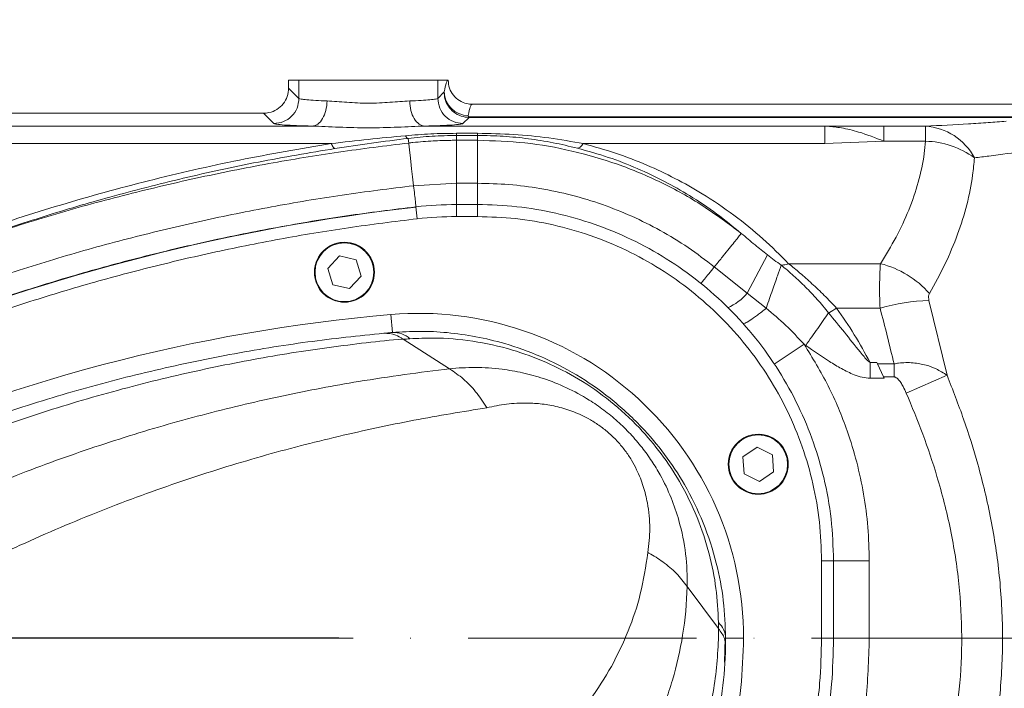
# Model space of a CAD drawing. Header units: millimetres. Extents: x 19214 to 26510, y -7957 to -532.
# Tile 140 of 150: x 22242 to 22406, y -1900 to -1788. Entities that reach past the tile are written whole.
import ezdxf

# ---------------------------------------------------------------- set-up
doc = ezdxf.new("R2010")
doc.units = ezdxf.units.MM
doc.header["$LTSCALE"] = 0.3175
doc.linetypes.add('ACAD_ISO10W100', pattern=[18, 12, -3, 0, -3])
for name, color, linetype, lineweight in [('1轮廓实线层', 7, 'Continuous', 18), ('7标注层', 4, 'Continuous', 13), ('中心线', 4, 'ACAD_ISO10W100', 20)]:
    doc.layers.add(name, color=color, linetype=linetype, lineweight=lineweight)
doc.styles.add('标准汉字', font='gbenor.shx', dxfattribs={"bigfont": 'gbcbig.shx'})
doc.dimstyles.new('M1：18', dxfattribs={"dimscale": 18, "dimtxt": 3.5, "dimasz": 2.5, "dimexe": 2, "dimexo": 0, "dimgap": 1.5, "dimtad": 1, "dimdec": 1, "dimdsep": 46, "dimtxsty": '标准汉字', "dimcen": 5, "dimdle": 5, "dimclrd": 1, "dimclre": 1, "dimclrt": 256, "dimadec": 4, "dimazin": 2, "dimtfac": 1, "dimtdec": 1, "dimtmove": 0, "dimatfit": 3, "dimfxl": 1, "dimtolj": 1, "dimarcsym": 0})

# ---------------------------------------------------------------- blocks, each defined once
blk = doc.blocks.new('*D23')
at = {"layer": '7标注层', "color": 1, "lineweight": -2, "ltscale": 10, "transparency": 16777216}
for p, q in [((22118.02, -2008.55), (22118.02, -1561.34)), ((22311.04, -2053.51), (22636.23, -1996.17))]:
    blk.add_line(p, q, dxfattribs=at)
blk.add_arc((22118.02, -2087.55), 490.21, 15.2614, 84.7386, dxfattribs=at)
at = {"layer": '7标注层', "color": 1, "transparency": 16777216}
for points in [[(22163.31, -1591.91), (22162.62, -1606.89), (22118.02, -1597.34)], [(22583.62, -1960.15), (22598.26, -1956.87), (22600.78, -2002.42)]]:
    blk.add_solid(points, dxfattribs=at)
at = {"layer": 'Defpoints', "color": 0, "transparency": 16777216}
for p in [(22511.23, -1794.81), (22118.02, -2008.55), (22311.04, -2053.51), (22118.02, -2087.55), (22118.02, -2883.07)]:
    blk.add_point(p, dxfattribs=at)
at = {"layer": '7标注层', "transparency": 16777216, "insert": (22291.37, -1566.94), "char_height": 63, "attachment_point": 5, "rotation": 341.5828, "style": '标准汉字'}
blk.add_mtext('\\A1;80%%d', dxfattribs=at)
blk = doc.blocks.new('*D26')
at = {"layer": '7标注层', "color": 1, "lineweight": -2, "ltscale": 10, "transparency": 16777216}
for p, q in [((22118.02, -2029.32), (22118.02, -1641.83)), ((22868.02, -1808.73), (22868.02, -1641.83)), ((22163.02, -1677.83), (22823.02, -1677.83))]:
    blk.add_line(p, q, dxfattribs=at)
at = {"layer": '7标注层', "color": 1, "transparency": 16777216}
for points in [[(22163.02, -1670.33), (22163.02, -1685.33), (22118.02, -1677.83)], [(22823.02, -1685.33), (22823.02, -1670.33), (22868.02, -1677.83)]]:
    blk.add_solid(points, dxfattribs=at)
at = {"layer": 'Defpoints', "color": 0, "transparency": 16777216}
for p in [(22868.02, -1677.83), (22868.02, -1808.73), (22118.02, -2029.32)]:
    blk.add_point(p, dxfattribs=at)
at = {"layer": '7标注层', "transparency": 16777216, "insert": (22493.02, -1619.33), "char_height": 63, "attachment_point": 5, "style": '标准汉字'}
blk.add_mtext('\\A1;750', dxfattribs=at)
blk = doc.blocks.new('*D30')
at = {"layer": '7标注层', "color": 1, "lineweight": -2, "ltscale": 10, "transparency": 16777216}
for p, q in [((22118.02, -1312.58), (24046.52, -1312.58)), ((24010.52, -1357.58), (24010.52, -2772.55)), ((23623.2, -2817.55), (24046.52, -2817.55))]:
    blk.add_line(p, q, dxfattribs=at)
at = {"layer": '7标注层', "color": 1, "transparency": 16777216}
for points in [[(24018.02, -1357.58), (24003.02, -1357.58), (24010.52, -1312.58)], [(24003.02, -2772.55), (24018.02, -2772.55), (24010.52, -2817.55)]]:
    blk.add_solid(points, dxfattribs=at)
at = {"layer": 'Defpoints', "color": 0, "transparency": 16777216}
for p in [(22118.02, -1312.58), (23623.2, -2817.55), (24010.52, -2817.55)]:
    blk.add_point(p, dxfattribs=at)
at = {"layer": '7标注层', "transparency": 16777216, "insert": (23952.02, -2065.06), "char_height": 63, "attachment_point": 5, "rotation": 90, "style": '标准汉字'}
blk.add_mtext('\\A1;1505', dxfattribs=at)
blk = doc.blocks.new('*D36')
at = {"layer": '7标注层', "color": 1, "lineweight": -2, "ltscale": 10, "transparency": 16777216}
for p, q in [((22295.06, -1891.55), (20467.77, -1891.55)), ((20503.77, -1936.55), (20503.77, -2042.55)), ((21988.85, -2087.55), (20467.77, -2087.55))]:
    blk.add_line(p, q, dxfattribs=at)
at = {"layer": '7标注层', "color": 1, "transparency": 16777216}
for points in [[(20511.27, -1936.55), (20496.27, -1936.55), (20503.77, -1891.55)], [(20496.27, -2042.55), (20511.27, -2042.55), (20503.77, -2087.55)]]:
    blk.add_solid(points, dxfattribs=at)
at = {"layer": 'Defpoints', "color": 0, "transparency": 16777216}
for p in [(22295.06, -1891.55), (20503.77, -2087.55), (21988.85, -2087.55)]:
    blk.add_point(p, dxfattribs=at)
at = {"layer": '7标注层', "transparency": 16777216, "insert": (20445.27, -1989.55), "char_height": 63, "attachment_point": 5, "rotation": 90, "style": '标准汉字'}
blk.add_mtext('\\A1;196', dxfattribs=at)

msp = doc.modelspace()

# ---------------------------------------------------------------- linework, layer by layer
at = {"layer": '1轮廓实线层', "ltscale": 10}
for p, q in [((22286.716, -1798.547), (22286.716, -1799.85)), ((22286.716, -1798.547), (22288.442, -1798.547)), ((22288.442, -1798.547), (22288.442, -1801.575)), ((22311.591, -1801.575), (22311.591, -1798.547)), ((22313.316, -1798.547), (22311.591, -1798.547)), ((22313.316, -1798.547), (22313.316, -1798.547)), ((22288.442, -1801.575), (22286.716, -1799.85)), ((22312.658, -1800.508), (22311.591, -1801.575)), ((22426.016, -1802.547), (22317.319, -1802.547)), ((22282.519, -1804.047), (22226.514, -1804.047)), ((22284.244, -1805.772), (22282.519, -1804.047)), ((22316.816, -1804.744), (22315.789, -1805.772)), ((22316.816, -1804.652), (22418.75, -1804.652)), ((22418.75, -1804.744), (22316.816, -1804.744)), ((22290.639, -1806.196), (22218.393, -1806.196)), ((22376.125, -1806.196), (22309.393, -1806.196)), ((22314.708, -1807.392), (22318.216, -1807.392)), ((22314.708, -1807.392), (22314.708, -1807.75)), ((22318.216, -1807.392), (22318.216, -1807.75)), ((22376.125, -1806.196), (22376.125, -1809.11)), ((22376.178, -1806.197), (22376.125, -1806.196)), ((22376.178, -1806.197), (22376.183, -1806.196)), ((22385.985, -1806.219), (22392.899, -1806.219)), ((22392.899, -1808.716), (22392.899, -1806.219)), ((22218.116, -1809.11), (22293.816, -1809.11)), ((22306.658, -1808.242), (22306.745, -1809.01)), ((22314.708, -1807.75), (22314.708, -1808.56)), ((22314.708, -1807.75), (22318.216, -1807.75)), ((22314.708, -1808.56), (22314.708, -1815.725)), ((22314.708, -1808.56), (22318.216, -1808.56)), ((22318.216, -1807.75), (22318.216, -1808.56)), ((22318.216, -1808.56), (22318.216, -1815.725)), ((22376.125, -1809.11), (22335.845, -1809.11)), ((22385.986, -1808.72), (22376.125, -1809.11)), ((22385.977, -1808.716), (22385.986, -1808.72)), ((22392.899, -1808.716), (22385.977, -1808.716)), ((22307.551, -1816.129), (22314.708, -1815.725)), ((22314.708, -1815.725), (22314.708, -1819.312)), ((22314.708, -1815.725), (22318.216, -1815.725)), ((22318.216, -1815.725), (22318.216, -1819.312)), ((22308.174, -1821.631), (22307.949, -1819.644)), ((22314.708, -1821.263), (22314.708, -1819.263)), ((22314.708, -1819.263), (22318.216, -1819.263)), ((22318.216, -1821.263), (22318.216, -1819.263)), ((22318.216, -1821.263), (22314.708, -1821.263)), ((22295.177, -1827.813), (22293.229, -1829.906)), ((22297.965, -1828.453), (22295.177, -1827.813)), ((22298.804, -1831.188), (22297.965, -1828.453)), ((22363.167, -1834.046), (22366.544, -1827.64)), ((22293.229, -1829.906), (22294.068, -1832.641)), ((22357.695, -1829.657), (22363.167, -1834.046)), ((22370.089, -1829.122), (22385.4, -1829.122)), ((22296.855, -1833.281), (22298.804, -1831.188)), ((22294.068, -1832.641), (22296.855, -1833.281)), ((22363.167, -1834.046), (22366.333, -1836.543)), ((22393.488, -1835.242), (22396.497, -1847.72)), ((22378.071, -1836.532), (22385.325, -1836.532)), ((22304.03, -1840.583), (22303.772, -1837.594)), ((22305.804, -1841.713), (22305.746, -1841.673)), ((22305.804, -1841.713), (22313.537, -1846.638)), ((22372.663, -1842.549), (22367.661, -1845.863)), ((22372.946, -1842.739), (22372.663, -1842.549)), ((22313.556, -1846.65), (22313.537, -1846.638)), ((22383.664, -1848.214), (22383.664, -1845.588)), ((22383.664, -1845.588), (22384.783, -1845.588)), ((22384.896, -1845.815), (22384.783, -1845.588)), ((22384.896, -1845.815), (22387.665, -1845.815)), ((22385.923, -1847.993), (22384.896, -1845.815)), ((22387.665, -1847.993), (22387.665, -1845.815)), ((22386.023, -1848.214), (22383.664, -1848.214)), ((22387.665, -1847.993), (22385.923, -1847.993)), ((22389.694, -1850.669), (22396.497, -1847.72)), ((22364.818, -1859.694), (22362.446, -1861.292)), ((22367.388, -1860.949), (22364.818, -1859.694)), ((22362.446, -1861.292), (22362.645, -1864.145)), ((22367.586, -1863.802), (22367.388, -1860.949)), ((22362.645, -1864.145), (22365.215, -1865.4)), ((22365.215, -1865.4), (22367.586, -1863.802)), ((22375.579, -1878.626), (22377.579, -1878.626)), ((22375.579, -1891.547), (22375.579, -1878.626)), ((22383.53, -1878.626), (22377.53, -1878.626)), ((22377.579, -1878.626), (22377.579, -1891.547)), ((22383.53, -1878.626), (22383.53, -1891.547)), ((22353.171, -1882.913), (22353.164, -1882.903)), ((22353.171, -1882.913), (22358.386, -1889.939)), ((22358.406, -1889.964), (22358.386, -1889.939)), ((22359.378, -1895.515), (22359.53, -1891.552)), ((22359.579, -1891.547), (22362.579, -1891.547)), ((22375.579, -1891.547), (22377.579, -1891.547)), ((22383.53, -1891.547), (22377.579, -1891.547))]:
    msp.add_line(p, q, dxfattribs=at)
at = {"layer": '1轮廓实线层', "lineweight": 20, "ltscale": 10}
for points in [[(22316.816, -1804.744), (22316.816, -1804.74), (22316.816, -1804.734), (22316.816, -1804.725), (22316.816, -1804.715), (22316.816, -1804.702), (22316.816, -1804.688), (22316.816, -1804.671), (22316.816, -1804.652)], [(22307.551, -1816.129), (22307.384, -1814.651), (22307.23, -1813.295), (22307.094, -1812.089), (22306.977, -1811.057), (22306.882, -1810.219), (22306.811, -1809.59), (22306.765, -1809.185), (22306.745, -1809.01)]]:
    msp.add_lwpolyline(points, dxfattribs=at)
at = {"layer": '1轮廓实线层', "ltscale": 10}
for centre, radius in [((22296.016, -1830.547), 5), ((22296.016, -1830.547), 4.9), ((22365.016, -1862.547), 5), ((22365.016, -1862.547), 4.9)]:
    msp.add_circle(centre, radius, dxfattribs=at)
at = {"layer": '1轮廓实线层', "lineweight": 20, "ltscale": 10}
for centre, radius, start, end in [((22316.648, -1800.433), 3.991, 181.07619, 270.10994), ((22376.29, -1806.895), 0.706, 98.08324, 98.59359), ((22392.3, -1816.107), 9.907, 27.8188, 86.53421), ((22392.646, -1822.884), 14.169, 53.56211, 88.97647), ((22346.216, -2157.547), 340.014, 96.46111, 111.98553), ((22314.709, -1879.344), 60.082, 90.00101, 96.46025), ((22314.709, -1879.344), 58.082, 90.00101, 96.46022), ((22296.016, -1830.547), 5, 90, 227.05639), ((22296.016, -1830.547), 5, 47.05639, 90), ((22381.586, -1844.578), 15.921, 41.20925, 76.13807), ((22356.653, -1828.665), 8.449, 292.79875, 320.44249), ((22394.539, -1868.37), 33.145, 91.81667, 106.13954), ((22328.093, -2119.547), 283, 94.93012, 114.66322), ((22308.426, -1891.547), 54.153, 360, 94.93012), ((22304.223, -1844.601), 4.022, 47.5949, 92.75975), ((22365.016, -1862.547), 5, 273.97812, 93.97812), ((22355.731, -1891.689), 3.851, 2.11187, 46.56821)]:
    msp.add_arc(centre, radius, start, end, dxfattribs=at)
at = {"layer": '1轮廓实线层', "ltscale": 10}
for centre, major_axis, ratio, start_param in [((22313.321, -1891.547), (0, 93), 0.0349208, 0.0015011), ((22317.319, -1891.547), (0, 89), 0.0364902, 0)]:
    msp.add_ellipse(centre, major_axis=major_axis, ratio=ratio, start_param=start_param, end_param=0.2057264, dxfattribs=at)
for points, knots in [([(22311.591, -1798.547), (22311.52, -1798.547), (22311.377, -1798.547), (22310.433, -1798.547), (22308.517, -1798.547), (22305.324, -1798.547), (22301.535, -1798.547), (22297.575, -1798.547), (22293.887, -1798.547), (22290.912, -1798.547), (22288.916, -1798.547), (22288.596, -1798.547), (22288.442, -1798.547)], [0, 0, 0, 0, 19773.4498841, 39546.4546011, 73227.223839, 106939.5235641, 140675.7055524, 174334.4173403, 208050.0418354, 241717.2192651, 275462.3770411, 306972.6012326, 306972.6012326, 306972.6012326, 306972.6012326]), ([(22313.316, -1798.547), (22313.361, -1798.997), (22313.449, -1799.896), (22314.138, -1801.093), (22315.153, -1802.003), (22316.264, -1802.458), (22317.008, -1802.546), (22317.303, -1802.547), (22317.319, -1802.547)], [0, 0, 0, 0, 40999.9292514, 81999.5112958, 123009.5521256, 164044.1234796, 189696.0526287, 191127.0238402, 191127.0238402, 191127.0238402, 191127.0238402]), ([(22286.716, -1799.85), (22286.67, -1800.322), (22286.578, -1801.265), (22285.854, -1802.523), (22284.789, -1803.472), (22283.609, -1803.976), (22282.828, -1804.027), (22282.519, -1804.047)], [0, 0, 0, 0, 35057.7694747, 70118.3623563, 105156.8149848, 140229.0534357, 163303.9017974, 163303.9017974, 163303.9017974, 163303.9017974]), ([(22316.816, -1804.744), (22316.816, -1804.744), (22316.358, -1804.746), (22315.435, -1804.588), (22314.214, -1803.92), (22313.27, -1802.887), (22312.751, -1801.692), (22312.654, -1800.864), (22312.658, -1800.508), (22312.658, -1800.508)], [0, 0, 0, 0, 1.4700708, 33693.8043652, 67375.3195126, 101379.3484075, 136617.2757492, 163583.2516375, 163583.8971704, 163583.8971704, 163583.8971704, 163583.8971704]), ([(22284.244, -1805.772), (22284.794, -1805.709), (22285.893, -1805.582), (22287.279, -1804.61), (22288.251, -1803.224), (22288.378, -1802.125), (22288.442, -1801.575)], [0, 0, 0, 0, 33219.0746096, 66435.8917687, 99652.7062646, 132871.779199, 132871.779199, 132871.779199, 132871.779199]), ([(22293.135, -1801.999), (22292.469, -1801.972), (22291.138, -1801.919), (22289.693, -1801.814), (22288.701, -1801.699), (22288.528, -1801.616), (22288.442, -1801.575)], [0, 0, 0, 0, 33224.0920704, 66450.5615089, 99679.1761985, 132909.243747, 132909.243747, 132909.243747, 132909.243747]), ([(22293.135, -1801.999), (22293.09, -1802.539), (22292.999, -1803.62), (22292.419, -1804.992), (22291.603, -1805.968), (22290.961, -1806.12), (22290.64, -1806.196)], [0, 0, 0, 0, 33228.9283179, 66457.6862103, 99686.387294, 132915.186062, 132915.186062, 132915.186062, 132915.186062]), ([(22306.898, -1801.999), (22305.828, -1802.076), (22303.716, -1802.229), (22300.017, -1802.444), (22296.317, -1802.229), (22294.205, -1802.076), (22293.135, -1801.999)], [0, 0, 0, 0, 33666.0982505, 66485.8739749, 99302.8431376, 132975.186347, 132975.186347, 132975.186347, 132975.186347]), ([(22311.591, -1801.575), (22311.505, -1801.616), (22311.332, -1801.699), (22310.34, -1801.814), (22308.894, -1801.919), (22307.563, -1801.972), (22306.898, -1801.999)], [0, 0, 0, 0, 33270.2539699, 66539.0773818, 99805.5877825, 133069.7391423, 133069.7391423, 133069.7391423, 133069.7391423]), ([(22309.393, -1806.196), (22309.072, -1806.12), (22308.429, -1805.968), (22307.614, -1804.992), (22307.033, -1803.62), (22306.943, -1802.539), (22306.898, -1801.999)], [0, 0, 0, 0, 33260.0494307, 66519.9934536, 99779.9520496, 133040.0440228, 133040.0440228, 133040.0440228, 133040.0440228]), ([(22315.789, -1805.772), (22315.239, -1805.709), (22314.14, -1805.581), (22312.753, -1804.61), (22311.782, -1803.224), (22311.655, -1802.124), (22311.591, -1801.575)], [0, 0, 0, 0, 33269.7195195, 66539.32257, 99808.9189737, 133078.632387, 133078.632387, 133078.632387, 133078.632387]), ([(22290.639, -1806.196), (22289.733, -1806.17), (22287.919, -1806.116), (22285.949, -1806.012), (22284.598, -1805.896), (22284.362, -1805.814), (22284.244, -1805.772)], [0, 0, 0, 0, 33217.9130499, 66434.3782646, 99649.8108553, 132864.7858835, 132864.7858835, 132864.7858835, 132864.7858835]), ([(22315.789, -1805.772), (22315.671, -1805.814), (22315.435, -1805.896), (22314.083, -1806.012), (22312.114, -1806.116), (22310.3, -1806.17), (22309.393, -1806.196)], [0, 0, 0, 0, 33269.7544221, 66539.9911968, 99811.1057421, 133083.6908021, 133083.6908021, 133083.6908021, 133083.6908021]), ([(22316.655, -1804.424), (22316.654, -1804.465), (22316.651, -1804.532), (22316.693, -1804.608), (22316.755, -1804.642), (22316.785, -1804.65), (22316.802, -1804.652), (22316.812, -1804.652), (22316.816, -1804.652)], [0, 0, 0, 0, 100888.3831566, 166611.1636039, 181248.1598829, 186019.8806024, 188852.2921889, 191158.8432627, 191158.8432627, 191158.8432627, 191158.8432627]), ([(22392.899, -1806.219), (22395.343, -1806.086), (22399.017, -1805.887), (22403.398, -1805.609), (22405.361, -1805.466), (22406.343, -1805.395)], [0, 0, 0, 0, 52887.0128441, 79481.0448257, 106071.8824036, 106071.8824036, 106071.8824036, 106071.8824036]), ([(22309.393, -1806.196), (22308.676, -1806.219), (22307.235, -1806.264), (22304.115, -1806.417), (22300.017, -1806.528), (22295.918, -1806.417), (22292.799, -1806.264), (22291.357, -1806.219), (22290.64, -1806.196)], [0, 0, 0, 0, 23589.5631792, 47432.0999247, 95464.8295098, 143493.6643953, 167336.1712085, 190934.5150721, 190934.5150721, 190934.5150721, 190934.5150721]), ([(22306.186, -1807.791), (22307.592, -1807.675), (22310.41, -1807.444), (22313.273, -1807.409), (22314.708, -1807.392)], [0, 0, 0, 0, 37438.0621129, 75026.1483154, 75026.1483154, 75026.1483154, 75026.1483154]), ([(22318.216, -1807.392), (22320.232, -1807.433), (22324.249, -1807.514), (22330.128, -1808.104), (22333.944, -1808.775), (22335.845, -1809.11)], [0, 0, 0, 0, 35438.0636587, 70636.64665, 105591.5826299, 105591.5826299, 105591.5826299, 105591.5826299]), ([(22376.184, -1806.197), (22376.184, -1806.197), (22376.181, -1806.197), (22376.179, -1806.197), (22376.178, -1806.197), (22376.178, -1806.197)], [0, 0, 0, 0, 20498.5287438, 105601.9039322, 105953.3462512, 105953.3462512, 105953.3462512, 105953.3462512]), ([(22376.183, -1806.196), (22376.185, -1806.196), (22376.187, -1806.196), (22376.19, -1806.197), (22376.191, -1806.197)], [0, 0, 0, 0, 57788.7744577, 75326.8529866, 75326.8529866, 75326.8529866, 75326.8529866]), ([(22385.977, -1808.716), (22384.551, -1808.155), (22382.111, -1807.196), (22379.033, -1806.474), (22377.177, -1806.244), (22376.321, -1806.204), (22376.184, -1806.197)], [0, 0, 0, 0, 55344.9185746, 94657.9975874, 127330.6557221, 133567.8413425, 133567.8413425, 133567.8413425, 133567.8413425]), ([(22376.191, -1806.197), (22376.672, -1806.199), (22377.635, -1806.203), (22379.566, -1806.209), (22382.348, -1806.217), (22384.651, -1806.218), (22385.985, -1806.219)], [0, 0, 0, 0, 19777.5152149, 39606.4334954, 79157.6707652, 133575.0713565, 133575.0713565, 133575.0713565, 133575.0713565]), ([(22220.593, -1829.122), (22225.207, -1827.352), (22234.344, -1823.847), (22248.648, -1819.244), (22263.322, -1815.2), (22278.377, -1811.732), (22288.693, -1809.98), (22293.816, -1809.11)], [0, 0, 0, 0, 32995.9450948, 65343.6322655, 97848.5141015, 130493.7060337, 162701.5186941, 162701.5186941, 162701.5186941, 162701.5186941]), ([(22235.261, -1824.793), (22239.209, -1823.521), (22247.11, -1820.976), (22259.117, -1817.698), (22271.223, -1814.814), (22283.204, -1812.423), (22295.047, -1810.449), (22302.844, -1809.49), (22306.745, -1809.01)], [0, 0, 0, 0, 32285.232353, 64611.1754166, 96856.8291384, 129143.0440322, 159701.4107943, 190294.2907598, 190294.2907598, 190294.2907598, 190294.2907598]), ([(22293.816, -1809.11), (22295.879, -1808.869), (22300.003, -1808.388), (22304.125, -1807.99), (22306.186, -1807.791)], [0, 0, 0, 0, 37485.3201972, 74973.8395482, 74973.8395482, 74973.8395482, 74973.8395482]), ([(22293.816, -1809.11), (22293.928, -1809.347), (22294.15, -1809.822), (22294.34, -1809.9), (22294.435, -1809.938)], [0, 0, 0, 0, 37481.3011746, 74962.5848046, 74962.5848046, 74962.5848046, 74962.5848046]), ([(22294.435, -1809.938), (22296.473, -1809.629), (22300.55, -1809.01), (22304.622, -1808.498), (22306.658, -1808.242)], [0, 0, 0, 0, 37479.748877, 74975.462043, 74975.462043, 74975.462043, 74975.462043]), ([(22306.186, -1807.791), (22306.268, -1807.92), (22306.432, -1808.177), (22306.583, -1808.221), (22306.658, -1808.242)], [0, 0, 0, 0, 37509.7071856, 75019.3933164, 75019.3933164, 75019.3933164, 75019.3933164]), ([(22306.658, -1808.242), (22307.983, -1808.1), (22310.627, -1807.816), (22313.35, -1807.772), (22314.708, -1807.75)], [0, 0, 0, 0, 37606.873203, 75027.2568982, 75027.2568982, 75027.2568982, 75027.2568982]), ([(22306.745, -1809.01), (22306.977, -1808.984), (22308.336, -1808.835), (22310.665, -1808.654), (22313.091, -1808.567), (22314.384, -1808.562), (22314.708, -1808.56)], [0, 0, 0, 0, 11685.6883164, 68343.0073897, 116829.361523, 133033.9402721, 133033.9402721, 133033.9402721, 133033.9402721]), ([(22334.858, -1809.866), (22333.517, -1809.549), (22330.841, -1808.915), (22326.725, -1808.268), (22322.519, -1807.833), (22319.648, -1807.778), (22318.216, -1807.75)], [0, 0, 0, 0, 33542.4062443, 66932.4529156, 100131.2130773, 133157.1283535, 133157.1283535, 133157.1283535, 133157.1283535]), ([(22318.216, -1808.56), (22320.857, -1808.646), (22326.14, -1808.819), (22333.961, -1810.21), (22341.584, -1812.408), (22348.898, -1815.482), (22355.861, -1819.307), (22360.081, -1822.488), (22362.192, -1824.079)], [0, 0, 0, 0, 31864.9867198, 63729.9666312, 95594.9639296, 127459.9442912, 159324.82035, 191189.6255312, 191189.6255312, 191189.6255312, 191189.6255312]), ([(22335.845, -1809.11), (22335.667, -1809.342), (22335.309, -1809.805), (22335.008, -1809.846), (22334.858, -1809.866)], [0, 0, 0, 0, 37570.776678, 75141.5564974, 75141.5564974, 75141.5564974, 75141.5564974]), ([(22335.845, -1809.11), (22337.656, -1809.614), (22341.338, -1810.64), (22346.424, -1812.626), (22351.24, -1814.898), (22356.136, -1817.668), (22361.063, -1821.017), (22365.893, -1824.924), (22368.688, -1827.719), (22370.089, -1829.122)], [0, 0, 0, 0, 27455.1842009, 55856.0325963, 83129.9325144, 111416.2676902, 147888.7258841, 184781.0356868, 221893.0211155, 221893.0211155, 221893.0211155, 221893.0211155]), ([(22385.4, -1829.122), (22386.294, -1827.656), (22388.082, -1824.726), (22390.205, -1820.181), (22391.806, -1815.526), (22392.623, -1811.677), (22392.835, -1809.4), (22392.899, -1808.716)], [0, 0, 0, 0, 36666.1363256, 73325.8384926, 110737.635047, 148143.1309466, 164212.4377241, 164212.4377241, 164212.4377241, 164212.4377241]), ([(22294.435, -1809.938), (22290.165, -1810.655), (22281.626, -1812.087), (22269.114, -1814.819), (22257.208, -1817.868), (22245.897, -1821.181), (22238.806, -1823.589), (22235.261, -1824.793)], [0, 0, 0, 0, 33701.9964439, 67402.6632102, 101102.868189, 132012.674024, 162922.0295216, 162922.0295216, 162922.0295216, 162922.0295216]), ([(22334.858, -1809.866), (22336.599, -1810.354), (22340.082, -1811.329), (22344.907, -1813.223), (22349.42, -1815.362), (22353.849, -1817.886), (22358.173, -1820.775), (22360.852, -1822.977), (22362.192, -1824.079)], [0, 0, 0, 0, 29940.5304923, 59905.9223891, 89884.5836064, 119892.2754337, 155602.6250483, 191338.7343943, 191338.7343943, 191338.7343943, 191338.7343943]), ([(22414.506, -1809.567), (22412.852, -1809.836), (22409.537, -1810.376), (22404.798, -1811.02), (22401.869, -1811.384), (22401.062, -1811.484)], [0, 0, 0, 0, 44425.7044284, 89091.3775611, 106111.3621068, 106111.3621068, 106111.3621068, 106111.3621068]), ([(22401.062, -1811.484), (22400.976, -1812.441), (22400.745, -1815.044), (22399.877, -1819.302), (22398.322, -1824.256), (22396.245, -1829.201), (22394.457, -1832.46), (22393.563, -1834.09)], [0, 0, 0, 0, 20688.8694656, 56257.6846053, 91830.0112107, 128063.9783885, 164302.6071815, 164302.6071815, 164302.6071815, 164302.6071815]), ([(22318.216, -1815.725), (22319.959, -1815.767), (22323.444, -1815.851), (22328.687, -1816.532), (22333.905, -1817.634), (22339.028, -1819.189), (22343.973, -1821.159), (22348.75, -1823.552), (22353.371, -1826.347), (22356.253, -1828.553), (22357.695, -1829.657)], [0, 0, 0, 0, 30527.9095115, 61055.6391625, 92470.1737046, 123884.6034091, 154754.2906362, 185623.9915507, 217411.1019984, 249198.1363379, 249198.1363379, 249198.1363379, 249198.1363379]), ([(22237.528, -1831.59), (22241.336, -1830.363), (22248.957, -1827.907), (22260.516, -1824.74), (22272.145, -1821.953), (22283.855, -1819.588), (22295.657, -1817.598), (22303.587, -1816.619), (22307.551, -1816.129)], [0, 0, 0, 0, 31790.9373199, 63620.745139, 95210.1002234, 126799.4553293, 158542.3249412, 190285.194517, 190285.194517, 190285.194517, 190285.194517]), ([(22307.551, -1816.129), (22307.609, -1816.636), (22307.724, -1817.651), (22307.852, -1818.785), (22307.939, -1819.548), (22307.949, -1819.645), (22307.955, -1819.693)], [0, 0, 0, 0, 33248.1673484, 66496.3337753, 99744.5002022, 132992.6684088, 132992.6684088, 132992.6684088, 132992.6684088]), ([(22218.897, -1842.218), (22222.415, -1840.837), (22229.451, -1838.074), (22240.189, -1834.374), (22251.051, -1831.004), (22262.128, -1827.978), (22273.396, -1825.303), (22284.841, -1823.006), (22296.36, -1821.073), (22304.085, -1820.121), (22307.949, -1819.644)], [0, 0, 0, 0, 30484.7218088, 60969.4431278, 91590.7618106, 122212.0792694, 153583.1186022, 184991.1582725, 216362.1959299, 247770.2449394, 247770.2449394, 247770.2449394, 247770.2449394]), ([(22318.216, -1819.263), (22318.216, -1819.263), (22320.405, -1819.263), (22324.786, -1819.508), (22331.308, -1820.596), (22337.706, -1822.427), (22343.892, -1824.969), (22349.757, -1828.184), (22355.214, -1832.05), (22360.208, -1836.496), (22364.678, -1841.469), (22368.546, -1846.922), (22371.784, -1852.768), (22374.276, -1858.747), (22376.121, -1865.053), (22377.339, -1871.635), (22377.499, -1876.295), (22377.579, -1878.626)], [0, 0, 0, 0, 0.2724616, 29816.0512142, 59631.8407801, 89907.2069225, 120279.071813, 150554.0295351, 180824.8587416, 211191.8533066, 241462.0000663, 271718.6731304, 302071.7570473, 332328.4567878, 359746.596916, 391473.0985492, 423199.5390372, 423199.5390372, 423199.5390372, 423199.5390372]), ([(22308.174, -1821.631), (22304.337, -1822.105), (22296.658, -1823.051), (22285.211, -1824.971), (22273.829, -1827.256), (22262.644, -1829.911), (22251.659, -1832.911), (22240.877, -1836.254), (22230.185, -1839.935), (22223.159, -1842.693), (22219.646, -1844.072)], [0, 0, 0, 0, 31406.4825825, 62850.0189189, 94256.5041624, 125700.0327974, 156219.1898393, 186738.3479448, 217394.2585152, 248050.1694146, 248050.1694146, 248050.1694146, 248050.1694146]), ([(22375.579, -1878.626), (22375.508, -1876.478), (22375.365, -1872.177), (22374.238, -1865.81), (22372.466, -1859.602), (22369.979, -1853.64), (22366.85, -1847.99), (22363.112, -1842.721), (22358.793, -1837.915), (22353.967, -1833.619), (22348.694, -1829.883), (22343.027, -1826.778), (22337.05, -1824.318), (22330.867, -1822.56), (22324.564, -1821.468), (22320.332, -1821.331), (22318.216, -1821.263)], [0, 0, 0, 0, 30275.0070207, 60646.5082686, 90921.5229771, 121196.3261657, 151567.5707336, 181842.3462994, 212130.7227892, 242516.0173627, 272805.1005117, 303097.4776162, 333486.8248024, 363779.6248174, 393613.2602994, 423446.8846003, 423446.8846003, 423446.8846003, 423446.8846003]), ([(22357.695, -1829.657), (22357.804, -1829.522), (22358.321, -1828.88), (22359.191, -1827.801), (22360.199, -1826.55), (22361.032, -1825.517), (22361.656, -1824.743), (22362.075, -1824.224), (22362.153, -1824.127), (22362.192, -1824.079)], [0, 0, 0, 0, 9449.2873501, 44890.0303946, 80330.7734395, 115771.5164848, 151212.2595304, 186653.0025764, 222093.7456228, 222093.7456228, 222093.7456228, 222093.7456228]), ([(22362.192, -1824.079), (22362.192, -1824.079), (22362.951, -1824.716), (22364.39, -1825.923), (22365.854, -1827.09), (22366.544, -1827.64)], [0, 0, 0, 0, 0.7011149, 39727.6866766, 75232.0277043, 75232.0277043, 75232.0277043, 75232.0277043]), ([(22366.544, -1827.64), (22367.302, -1828.225), (22368.06, -1828.811), (22368.843, -1829.364), (22368.843, -1829.364)], [0, 0, 0, 0, 75245.1867968, 75246.5536146, 75246.5536146, 75246.5536146, 75246.5536146]), ([(22366.333, -1836.543), (22366.346, -1836.504), (22366.714, -1835.451), (22367.406, -1833.473), (22368.278, -1830.98), (22368.654, -1829.902), (22368.843, -1829.364)], [0, 0, 0, 0, 1693.7860079, 45597.7796141, 89501.7732203, 133405.7668265, 133405.7668265, 133405.7668265, 133405.7668265]), ([(22368.843, -1829.364), (22368.843, -1829.364), (22369.523, -1829.919), (22370.871, -1831.068), (22372.898, -1832.976), (22374.865, -1835.037), (22376.13, -1836.54), (22376.743, -1837.325), (22376.743, -1837.325)], [0, 0, 0, 0, 0.6513819, 34953.77852, 67671.8754083, 100385.8677262, 133429.6532503, 133430.3046322, 133430.3046322, 133430.3046322, 133430.3046322]), ([(22368.843, -1829.364), (22368.974, -1829.357), (22369.377, -1829.336), (22369.803, -1829.208), (22370.089, -1829.122)], [0, 0, 0, 0, 24585.9232776, 75256.6820732, 75256.6820732, 75256.6820732, 75256.6820732]), ([(22370.089, -1829.122), (22370.71, -1829.629), (22371.957, -1830.648), (22373.977, -1832.436), (22376.033, -1834.381), (22377.391, -1835.814), (22378.071, -1836.532)], [0, 0, 0, 0, 32989.8639733, 66322.1936108, 99850.0130766, 133442.2173372, 133442.2173372, 133442.2173372, 133442.2173372]), ([(22385.325, -1836.532), (22385.325, -1836.532), (22385.279, -1835.406), (22385.227, -1833.216), (22385.28, -1830.773), (22385.36, -1829.535), (22385.4, -1829.122), (22385.4, -1829.122)], [0, 0, 0, 0, 0.7021957, 40950.780814, 82175.0742212, 105941.059392, 105941.7617526, 105941.7617526, 105941.7617526, 105941.7617526]), ([(22393.563, -1834.09), (22393.529, -1834.158), (22393.44, -1834.343), (22393.385, -1834.733), (22393.454, -1835.072), (22393.488, -1835.242)], [0, 0, 0, 0, 24305.6082767, 65214.1555791, 106004.2138095, 106004.2138095, 106004.2138095, 106004.2138095]), ([(22366.333, -1836.543), (22367.443, -1837.472), (22369.673, -1839.338), (22371.663, -1841.475), (22372.663, -1842.549)], [0, 0, 0, 0, 37428.4082863, 75226.303545, 75226.303545, 75226.303545, 75226.303545]), ([(22376.743, -1837.326), (22376.794, -1837.298), (22377.214, -1837.074), (22377.67, -1836.785), (22378.071, -1836.532)], [0, 0, 0, 0, 9174.8956805, 75278.099934, 75278.099934, 75278.099934, 75278.099934]), ([(22378.071, -1836.532), (22379.085, -1837.988), (22381.113, -1840.899), (22382.814, -1844.025), (22383.664, -1845.588)], [0, 0, 0, 0, 37648.0231934, 75269.7802302, 75269.7802302, 75269.7802302, 75269.7802302]), ([(22387.665, -1845.815), (22386.909, -1842.706), (22386.152, -1839.596), (22385.325, -1836.532), (22385.325, -1836.532)], [0, 0, 0, 0, 47708.9051018, 47709.1808375, 47709.1808375, 47709.1808375, 47709.1808375]), ([(22372.946, -1842.74), (22373.62, -1841.778), (22374.969, -1839.853), (22376.151, -1838.168), (22376.742, -1837.326)], [0, 0, 0, 0, 37630.3732444, 75257.4268251, 75257.4268251, 75257.4268251, 75257.4268251]), ([(22376.742, -1837.326), (22376.742, -1837.326), (22376.855, -1837.459), (22378.769, -1839.724), (22380.937, -1842.557), (22383.159, -1845.215), (22383.664, -1845.588), (22383.664, -1845.588)], [0, 0, 0, 0, 0.5818705, 5128.5088293, 87454.1279575, 105880.0324099, 105880.6142804, 105880.6142804, 105880.6142804, 105880.6142804]), ([(22157.163, -1897.775), (22158.815, -1896.519), (22163.753, -1892.766), (22172.134, -1886.905), (22182.303, -1880.398), (22192.639, -1874.396), (22203.09, -1868.907), (22213.656, -1863.913), (22225.109, -1859.068), (22237.443, -1854.505), (22250.609, -1850.367), (22263.784, -1846.918), (22276.915, -1844.164), (22289.954, -1842.032), (22298.39, -1841.15), (22302.607, -1840.709)], [0, 0, 0, 0, 13683.5331242, 40903.3207503, 68144.1732626, 95361.7342208, 123328.4684797, 151315.6848923, 179289.0833359, 214290.6384569, 249317.1091882, 284323.7749389, 320108.545513, 355914.2487593, 391698.9979537, 391698.9979537, 391698.9979537, 391698.9979537]), ([(22305.742, -1841.674), (22305.742, -1841.674), (22301.715, -1842.044), (22293.521, -1842.976), (22280.922, -1844.978), (22268.011, -1847.642), (22254.867, -1851.023), (22241.519, -1855.166), (22228.166, -1860.066), (22214.852, -1865.739), (22201.525, -1872.277), (22188.12, -1879.704), (22179.221, -1885.491), (22174.771, -1888.385)], [0, 0, 0, 0, 0.1072149, 30127.2489023, 60272.4927479, 90401.6115944, 121170.3255555, 151956.8500037, 182720.801039, 213061.6407305, 243398.777086, 274278.2840399, 305155.2997075, 305155.2997075, 305155.2997075, 305155.2997075]), ([(22302.607, -1840.709), (22302.736, -1840.698), (22303.213, -1840.654), (22303.686, -1840.613), (22304.03, -1840.583)], [0, 0, 0, 0, 20320.6503616, 74949.2800553, 74949.2800553, 74949.2800553, 74949.2800553]), ([(22305.745, -1841.673), (22305.363, -1841.427), (22304.348, -1840.773), (22303.276, -1840.734), (22302.607, -1840.709)], [0, 0, 0, 0, 28215.3075802, 74953.405121, 74953.405121, 74953.405121, 74953.405121]), ([(22304.03, -1840.583), (22305.534, -1840.492), (22308.543, -1840.309), (22313.2, -1840.549), (22317.944, -1841.207), (22323.172, -1842.457), (22328.823, -1844.484), (22334.759, -1847.518), (22340.454, -1851.457), (22345.385, -1855.979), (22349.509, -1860.873), (22353.036, -1866.226), (22356.013, -1872.331), (22358.121, -1878.851), (22359.362, -1885.317), (22359.506, -1889.46), (22359.579, -1891.547)], [0, 0, 0, 0, 24306.6253251, 48610.1459669, 73719.6556471, 98823.1221891, 130544.0871873, 162970.2359642, 195399.9175887, 228852.1142427, 257046.8008093, 285892.9607959, 320728.1382323, 356475.4941349, 389335.4116367, 422694.7036964, 422694.7036964, 422694.7036964, 422694.7036964]), ([(22306.936, -1841.631), (22306.56, -1841.657), (22306.184, -1841.684), (22305.804, -1841.713), (22305.804, -1841.713)], [0, 0, 0, 0, 74956.453282, 74959.783716, 74959.783716, 74959.783716, 74959.783716]), ([(22358.378, -1888.892), (22358.287, -1887.009), (22358.104, -1883.243), (22356.933, -1877.374), (22354.966, -1871.39), (22352.229, -1865.769), (22348.922, -1860.761), (22345.092, -1856.192), (22340.439, -1851.936), (22335.141, -1848.248), (22329.611, -1845.421), (22323.68, -1843.259), (22317.397, -1841.895), (22311.689, -1841.414), (22308.253, -1841.571), (22306.936, -1841.631)], [0, 0, 0, 0, 31170.4526746, 62326.0872181, 95304.8845524, 128242.9511699, 154808.5371095, 181356.0942594, 212014.2654569, 242692.5544914, 272590.4764223, 302520.0065026, 337952.6998918, 373415.2132488, 395454.1170979, 395454.1170979, 395454.1170979, 395454.1170979]), ([(22372.663, -1842.549), (22374.062, -1844.832), (22376.881, -1849.432), (22379.646, -1856.112), (22381.504, -1862.173), (22382.656, -1867.54), (22383.392, -1873.036), (22383.484, -1876.762), (22383.53, -1878.626)], [0, 0, 0, 0, 40203.1602418, 81030.1361908, 108243.9771005, 135457.9336343, 163463.1126299, 191468.5031838, 191468.5031838, 191468.5031838, 191468.5031838]), ([(22383.664, -1848.214), (22383.22, -1848.176), (22382.312, -1848.099), (22380.708, -1847.533), (22378.886, -1846.645), (22376.197, -1844.997), (22374.25, -1843.645), (22372.946, -1842.74)], [0, 0, 0, 0, 17975.0462806, 36702.1711811, 68256.9681745, 99877.8621492, 164076.5280083, 164076.5280083, 164076.5280083, 164076.5280083]), ([(22203.49, -1882.567), (22206.872, -1880.673), (22213.637, -1876.884), (22223.789, -1871.878), (22234.93, -1866.884), (22247.068, -1862.11), (22260.149, -1857.702), (22273.11, -1854.016), (22285.883, -1851.015), (22299.458, -1848.464), (22308.604, -1847.21), (22313.555, -1846.65), (22313.555, -1846.65)], [0, 0, 0, 0, 24957.894235, 49934.3370005, 74898.5418968, 107298.6842225, 139757.1469918, 172244.1813938, 204719.2993291, 237133.4362157, 277607.1420642, 277607.2555636, 277607.2555636, 277607.2555636, 277607.2555636]), ([(22313.537, -1846.638), (22313.537, -1846.638), (22314.952, -1846.489), (22317.828, -1846.339), (22321.912, -1846.597), (22325.715, -1847.248), (22329.302, -1848.226), (22333.037, -1849.691), (22336.423, -1851.509), (22339.272, -1853.466), (22341.587, -1855.362), (22343.737, -1857.475), (22345.651, -1859.71), (22347.299, -1862.009), (22348.99, -1864.803), (22350.564, -1868.127), (22352.069, -1872.552), (22353.043, -1877.527), (22353.208, -1881.138), (22353.171, -1882.913), (22353.171, -1882.913)], [0, 0, 0, 0, 0.4105454, 38976.4451027, 77934.3295617, 107102.0876682, 136252.2354208, 167863.5860846, 199414.6623853, 219916.0282394, 240407.2543756, 260988.9970333, 281576.2303069, 301142.560168, 320719.6695314, 352615.1736329, 384556.623109, 432675.5289855, 480858.7852878, 480859.1958332, 480859.1958332, 480859.1958332, 480859.1958332]), ([(22319.768, -1853.121), (22319.749, -1853.089), (22319.177, -1852.138), (22317.947, -1850.414), (22315.875, -1848.228), (22314.336, -1847.181), (22313.556, -1846.65)], [0, 0, 0, 0, 1520.6180634, 45698.3954231, 88714.0128314, 132976.9859312, 132976.9859312, 132976.9859312, 132976.9859312]), ([(22387.665, -1845.815), (22387.914, -1845.773), (22388.559, -1845.663), (22389.621, -1845.59), (22391.183, -1845.635), (22392.91, -1845.957), (22394.835, -1846.658), (22395.904, -1847.341), (22396.497, -1847.72)], [0, 0, 0, 0, 14741.7501328, 38236.2496763, 62455.0393679, 107700.9784841, 145100.3542991, 191775.1746176, 191775.1746176, 191775.1746176, 191775.1746176]), ([(22385.923, -1847.993), (22385.942, -1848.034), (22385.975, -1848.108), (22386.008, -1848.182), (22386.023, -1848.214)], [0, 0, 0, 0, 42164.7189716, 75298.6301593, 75298.6301593, 75298.6301593, 75298.6301593]), ([(22389.694, -1850.669), (22389.532, -1850.312), (22389.257, -1849.709), (22388.787, -1848.917), (22388.399, -1848.407), (22388.053, -1848.12), (22387.839, -1848.009), (22387.71, -1847.997), (22387.665, -1847.993)], [0, 0, 0, 0, 65153.9012701, 109761.6710257, 152771.8930449, 170442.5846594, 184285.780106, 191749.9080278, 191749.9080278, 191749.9080278, 191749.9080278]), ([(22396.497, -1847.72), (22397.448, -1850.148), (22399.354, -1855.012), (22401.857, -1863.022), (22403.944, -1871.721), (22405.373, -1881.217), (22405.903, -1890.914), (22405.516, -1900.117), (22404.402, -1908.642), (22402.771, -1916.515), (22400.613, -1924.318), (22398.764, -1929.422), (22397.839, -1931.974)], [0, 0, 0, 0, 27840.411802, 55768.9053538, 89518.1938731, 123260.2673752, 158143.6857971, 193026.7634948, 221428.6807135, 249833.9609819, 278803.4203653, 307777.1373425, 307777.1373425, 307777.1373425, 307777.1373425]), ([(22391.037, -1929.222), (22391.936, -1926.894), (22393.733, -1922.24), (22395.895, -1915.017), (22397.566, -1907.617), (22398.696, -1899.67), (22399.091, -1891.26), (22398.613, -1882.345), (22397.204, -1873.407), (22395.077, -1865.099), (22392.543, -1857.514), (22390.645, -1852.954), (22389.694, -1850.669)], [0, 0, 0, 0, 28446.87341, 56888.8008325, 85895.8001234, 114897.6141428, 148323.4854802, 181749.5658672, 216538.600157, 251338.845983, 279448.6661895, 307660.0259871, 307660.0259871, 307660.0259871, 307660.0259871]), ([(22319.768, -1853.121), (22315.743, -1853.782), (22307.689, -1855.106), (22295.081, -1857.799), (22282.143, -1861.132), (22268.926, -1865.235), (22255.471, -1870.145), (22243.058, -1875.43), (22231.747, -1880.84), (22224.953, -1884.535), (22221.552, -1886.385)], [0, 0, 0, 0, 32615.7005965, 65251.6671805, 97869.1878325, 131217.161329, 164585.7382233, 197926.1597197, 222883.9998561, 247900.32157, 247900.32157, 247900.32157, 247900.32157]), ([(22346.626, -1877.262), (22346.771, -1875.935), (22347.061, -1873.285), (22346.725, -1869.564), (22345.928, -1866.266), (22344.991, -1863.866), (22343.911, -1861.861), (22342.866, -1860.287), (22341.619, -1858.776), (22340.2, -1857.372), (22338.646, -1856.141), (22336.654, -1854.864), (22334.261, -1853.746), (22331.573, -1852.922), (22328.978, -1852.461), (22326.111, -1852.276), (22323.013, -1852.444), (22320.85, -1852.895), (22319.768, -1853.121)], [0, 0, 0, 0, 52291.9183561, 104479.3525391, 136044.7448444, 167527.9525193, 185136.05812, 202720.8412234, 220178.87777, 237623.8764847, 255295.0243039, 272989.6447268, 302877.159308, 332882.6632622, 363108.4183849, 393361.554101, 437211.7348665, 481102.5494737, 481102.5494737, 481102.5494737, 481102.5494737]), ([(22316.38, -1918.59), (22317.513, -1918.047), (22320.507, -1916.61), (22324.924, -1913.813), (22329.502, -1910.176), (22333.543, -1906.154), (22337.303, -1901.522), (22340.659, -1896.267), (22343.447, -1890.367), (22345.576, -1884.052), (22346.267, -1879.581), (22346.626, -1877.262)], [0, 0, 0, 0, 17747.3238184, 46921.1096065, 76206.6559878, 105521.6065209, 134735.6349351, 170127.9922915, 205587.0275689, 240981.5874707, 279106.406256, 279106.406256, 279106.406256, 279106.406256]), ([(22346.626, -1877.262), (22346.676, -1877.289), (22347.554, -1877.763), (22349.241, -1878.837), (22351.453, -1880.69), (22352.588, -1882.158), (22353.164, -1882.903)], [0, 0, 0, 0, 2451.0120756, 42757.698523, 87294.824625, 133123.5139348, 133123.5139348, 133123.5139348, 133123.5139348]), ([(22353.164, -1882.903), (22353.164, -1882.903), (22353.1, -1885.648), (22352.604, -1890.934), (22350.861, -1898.567), (22348.215, -1905.8), (22344.82, -1912.385), (22340.812, -1918.315), (22336.327, -1923.591), (22331.168, -1928.434), (22326.073, -1932.211), (22322.635, -1934.27), (22321.276, -1935.014), (22321.276, -1935.014)], [0, 0, 0, 0, 0.1967024, 36682.8153706, 71439.6457414, 106269.8253224, 141024.1401937, 170880.7397276, 200858.4789026, 230808.1121819, 260626.2232217, 279191.3209525, 279191.5176549, 279191.5176549, 279191.5176549, 279191.5176549]), ([(22358.386, -1889.939), (22358.386, -1889.939), (22358.386, -1889.59), (22358.382, -1889.241), (22358.378, -1888.892)], [0, 0, 0, 0, 3.6292137, 75109.4396046, 75109.4396046, 75109.4396046, 75109.4396046]), ([(22323.419, -1948.639), (22325.517, -1947.399), (22329.714, -1944.918), (22335.425, -1940.396), (22340.665, -1935.31), (22345.329, -1929.644), (22349.321, -1923.584), (22352.94, -1916.56), (22355.903, -1908.503), (22357.897, -1899.396), (22358.385, -1893.125), (22358.406, -1889.966), (22358.406, -1889.965), (22358.406, -1889.965)], [0, 0, 0, 0, 29578.9161044, 59161.8700528, 90428.814716, 121820.0729765, 153225.4256991, 184511.6648773, 225143.2846538, 265892.4903188, 306512.6377185, 306512.84341, 306517.6633625, 306517.6633625, 306517.6633625, 306517.6633625]), ([(22358.406, -1889.964), (22358.796, -1890.491), (22359.468, -1891.397), (22359.539, -1892.375), (22359.568, -1892.784)], [0, 0, 0, 0, 43679.850906, 75103.7991891, 75103.7991891, 75103.7991891, 75103.7991891]), ([(22359.568, -1892.784), (22359.567, -1892.834), (22359.521, -1895.367), (22359.155, -1900.338), (22357.842, -1907.64), (22355.75, -1914.798), (22352.892, -1921.73), (22349.312, -1928.315), (22344.99, -1934.573), (22339.9, -1940.444), (22334.202, -1945.694), (22328.021, -1950.242), (22323.643, -1952.79), (22321.363, -1953.954), (22321.363, -1953.954)], [0, 0, 0, 0, 666.9604807, 33787.3456228, 66910.0186131, 101074.4258222, 135239.1669364, 169013.4650845, 202786.0450015, 237717.5366929, 272644.9305913, 304796.6969987, 337245.2530543, 337245.4749187, 337245.4749187, 337245.4749187, 337245.4749187]), ([(22362.579, -1891.547), (22362.488, -1894.283), (22362.306, -1899.763), (22360.871, -1907.874), (22358.613, -1915.783), (22355.443, -1923.378), (22351.456, -1930.575), (22346.692, -1937.286), (22341.192, -1943.409), (22335.04, -1948.87), (22328.85, -1953.304), (22324.585, -1955.617), (22322.726, -1956.626)], [0, 0, 0, 0, 31344.6999295, 62789.2847069, 94133.8275439, 125478.4295678, 156922.9696589, 188267.5883638, 219615.7689704, 251063.8745161, 282411.9448302, 306646.5273054, 306646.5273054, 306646.5273054, 306646.5273054]), ([(22328.635, -1968.206), (22331.456, -1966.646), (22337.108, -1963.521), (22344.849, -1957.673), (22351.938, -1951.07), (22358.209, -1943.679), (22363.625, -1935.643), (22368.116, -1927.054), (22371.596, -1918.005), (22374.033, -1908.628), (22375.371, -1899.756), (22375.516, -1894.041), (22375.579, -1891.547)], [0, 0, 0, 0, 31328.752047, 62757.3224399, 94085.9445854, 125414.6631412, 156843.2528968, 188171.9851166, 219506.4641106, 250940.811992, 282275.1951308, 306527.4918404, 306527.4918404, 306527.4918404, 306527.4918404]), ([(22377.579, -1891.547), (22377.515, -1894.099), (22377.367, -1899.947), (22375.997, -1909.025), (22373.503, -1918.62), (22369.943, -1927.879), (22365.347, -1936.668), (22359.807, -1944.891), (22353.866, -1951.883), (22347.799, -1957.714), (22341.947, -1962.423), (22335.869, -1966.568), (22331.653, -1968.847), (22329.544, -1969.987)], [0, 0, 0, 0, 26675.8089261, 61141.3141806, 95716.7720616, 130182.3803554, 164641.6785656, 199210.8128824, 233670.0964045, 260380.1337749, 287090.0976755, 312138.5312191, 337186.9487042, 337186.9487042, 337186.9487042, 337186.9487042]), ([(22359.579, -1891.547), (22359.579, -1891.547), (22359.579, -1891.959), (22359.574, -1892.372), (22359.568, -1892.784)], [0, 0, 0, 0, 3.1568711, 75109.7700207, 75109.7700207, 75109.7700207, 75109.7700207]), ([(22383.53, -1891.547), (22383.415, -1895.116), (22383.217, -1901.291), (22381.81, -1909.971), (22379.948, -1917.641), (22377.447, -1925.219), (22375.229, -1930.102), (22374.12, -1932.544)], [0, 0, 0, 0, 41318.2345389, 71487.2053832, 101656.1996482, 132701.9432904, 163747.7332388, 163747.7332388, 163747.7332388, 163747.7332388])]:
    msp.add_open_spline(points, degree=3, knots=knots, dxfattribs=at)
for points in [[(22385.977, -1808.716), (22385.978, -1808.028), (22385.981, -1806.653), (22385.984, -1806.363), (22385.985, -1806.219)], [(22357.695, -1829.657), (22357.374, -1830.054), (22356.734, -1830.849), (22356.018, -1831.737), (22355.535, -1832.335), (22355.475, -1832.411), (22355.444, -1832.449)], [(22366.333, -1836.543), (22365.84, -1836.945), (22364.856, -1837.75), (22363.625, -1838.605), (22362.712, -1839.11), (22362.497, -1839.065), (22362.39, -1839.042)]]:
    msp.add_open_spline(points, degree=3, dxfattribs=at)
at = {"layer": '7标注层', "ltscale": 10}
msp.add_arc((22118.016, -2817.547), 1504.97, 298.995883, 183.004117, dxfattribs=at)
at = {"layer": '中心线', "ltscale": 10}
msp.add_line((23041.733, -1891.547), (22295.055, -1891.547), dxfattribs=at)

# ---------------------------------------------------------------- dimensions: what is measured, and where the dimension line sits
at = {"layer": '7标注层', "ltscale": 10}
for base, p1, p2, picture, middle in [((24010.52, -2817.547), (22118.016, -1312.577), (23623.204, -2817.547), '*D30', (23952.02, -2065.062)), ((20503.774, -2087.547), (22295.055, -1891.547), (21988.846, -2087.547), '*D36', (20445.274, -1989.547))]:
    dim = msp.add_linear_dim(base=base, p1=p1, p2=p2, angle=270, dimstyle='M1：18', override={"dimsah": 1, "dimtzin": 8}, dxfattribs=at)
    dim.commit()
    dim.dimension.update_dxf_attribs({"geometry": picture, "text_midpoint": middle})
dim = msp.add_angular_dim_2l(base=(22511.226, -1794.813), line1=((22118.016, -2883.07), (22118.016, -2008.553)), line2=((22311.039, -2053.512), (22118.016, -2087.547)), dimstyle='M1：18', override={"dimtad": 1, "dimtih": 0, "dimtoh": 0, "dimsah": 1, "dimtdec": 4, "dimtzin": 8}, dxfattribs=at)
dim.commit()
dim.dimension.update_dxf_attribs({"geometry": '*D23', "text_midpoint": (22272.891, -1622.444), "dimtype": 162})
dim = msp.add_linear_dim(base=(22868.016, -1677.828), p1=(22118.016, -2029.32), p2=(22868.016, -1808.727), dimstyle='M1：18', override={"dimsah": 1, "dimtzin": 8}, dxfattribs=at)
dim.commit()
dim.dimension.update_dxf_attribs({"geometry": '*D26', "text_midpoint": (22493.016, -1619.328)})

doc.saveas('drawing.dxf')
